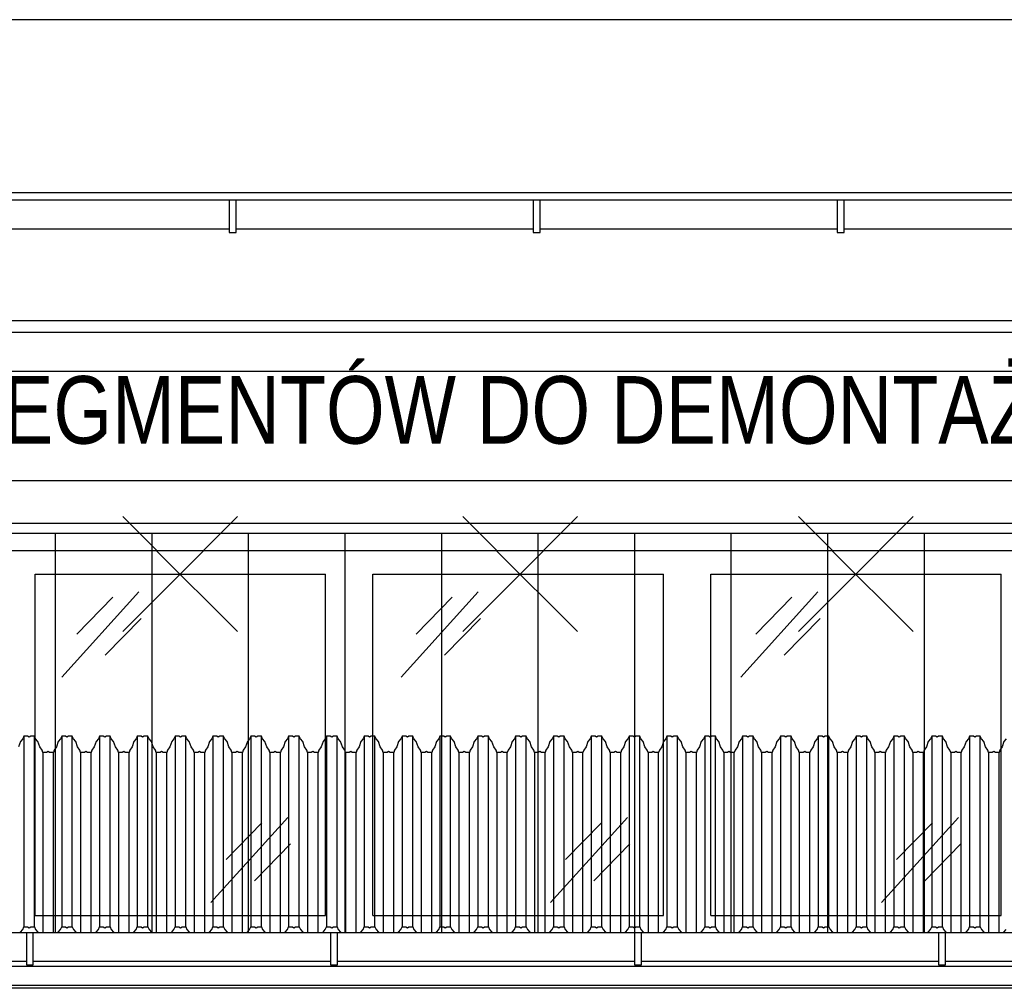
# Model space of a CAD drawing. Header units: millimetres. Extents: x 59331 to 112314, y -16110 to 34390.
# Tile 25 of 198: x 64293 to 64584, y -2169 to -1883. Entities that reach past the tile are written whole.
import ezdxf
from ezdxf import colors
from ezdxf.entities.mleader import LeaderData, LeaderLine
from ezdxf.math import Vec2, Vec3

# ---------------------------------------------------------------- set-up
doc = ezdxf.new("R2010")
doc.units = ezdxf.units.MM
doc.set_wipeout_variables(frame=1)
doc.layers.get('DEFPOINTS').update_dxf_attribs({"lineweight": 9})
for name, color, linetype in [('_HSA_STOLARKA_ZEWNĘTRZNA', 132, 'Continuous'), ('_HSA_WIDOKOWE', 1, 'Continuous'), ('_HSA_WIDOKOWE_CIENKIE', 8, 'Continuous'), ('_HSA_ŚCIANY_CIENKIE', 2, 'Continuous'), ('_HSA_ŚCIANY_DZIAŁOWE', 6, 'Continuous')]:
    doc.layers.add(name, color=color, linetype=linetype)
doc.layers.add('_HSA_WYBURZENIA', color=7, linetype='Continuous', true_color=0xdd0303)
doc.layers.add('_HSA_WYBURZENIA_01', color=7, linetype='Continuous', true_color=0xdd0303)
doc.styles.add('ARIAL_100', font='Arial.ttf', dxfattribs={"width": 0.8, "height": 20})
doc.dimstyles.new('WYM_WEWN_100', dxfattribs={"dimtxt": 20, "dimasz": 2, "dimexe": 10, "dimexo": 0, "dimgap": 4, "dimtad": 1, "dimdec": 1, "dimrnd": 0.1, "dimtxsty": 'ARIAL_100', "dimblk": 'Wym-03', "dimcen": 0, "dimdle": 10, "dimse1": 1, "dimse2": 1, "dimclrt": 256, "dimazin": 2, "dimtfac": 1, "dimtdec": 1, "dimtix": 1, "dimtmove": 2, "dimatfit": 0, "dimfxl": 1, "dimtolj": 1, "dimtzin": 0, "dimarcsym": 0})

# ---------------------------------------------------------------- blocks, each defined once
blk = doc.blocks.new('A$C40757a77')
blk.add_wipeout([(-1786, 115), (-1786, 0), (-1186, 0), (-1186, 115)])
for p, q in [((-1579, 7), (-1579, 108)), ((-1579, 108), (-1493, 108)), ((-1493, 7), (-1493, 108)), ((-1479, 7), (-1479, 108)), ((-1479, 108), (-1393, 108)), ((-1393, 7), (-1393, 108)), ((-1379, 7), (-1379, 108)), ((-1379, 108), (-1293, 108)), ((-1293, 7), (-1293, 108)), ((-1579, 7), (-1493, 7)), ((-1479, 7), (-1393, 7)), ((-1379, 7), (-1293, 7))]:
    blk.add_line(p, q)
at = {"ltscale": 10}
blk.add_lwpolyline([(-1786, 115), (-1186, 115), (-1186, 0), (-1786, 0)], close=True, dxfattribs=at)
at = {"layer": '_HSA_WIDOKOWE_CIENKIE', "color": 9}
for points in [[(-1571.13, 77.51), (-1548.33, 102.73)], [(-1470.63, 77.51), (-1447.83, 102.73)], [(-1370.13, 77.51), (-1347.33, 102.73)], [(-1566.65, 90.23), (-1556.02, 101.14)], [(-1466.15, 90.23), (-1455.52, 101.14)], [(-1365.65, 90.23), (-1355.02, 101.14)], [(-1558.26, 83.99), (-1547.63, 94.9)], [(-1457.76, 83.99), (-1447.13, 94.9)], [(-1357.26, 83.99), (-1346.63, 94.9)], [(-1526.95, 10.79), (-1504.14, 36.01)], [(-1426.45, 10.79), (-1403.64, 36.01)], [(-1328.45, 10.79), (-1305.64, 36.01)], [(-1522.47, 23.51), (-1511.84, 34.42)], [(-1421.97, 23.51), (-1411.34, 34.42)], [(-1323.97, 23.51), (-1313.34, 34.42)], [(-1514.07, 17.27), (-1503.44, 28.18)], [(-1413.57, 17.27), (-1402.94, 28.18)], [(-1315.57, 17.27), (-1304.94, 28.18)]]:
    blk.add_lwpolyline(points, dxfattribs=at)
blk = doc.blocks.new('A$Cd050fd5c')
at = {"transparency": 33554687}
h = blk.add_hatch(dxfattribs=at)
h.set_pattern_fill('ANSI31', color=256, scale=9, angle=45)
h.set_pattern_definition([(90, (-65884.325, 19154.596), (-28.575, 0), [])])
h.paths.add_polyline_path([(-3, -3), (-5398, -3), (-5398, -128), (-3, -128)])
for points in [[(0, 0), (-5401, 0), (-5401, -131), (0, -131)], [(-3, -3), (-5398, -3), (-5398, -128), (-3, -128)]]:
    blk.add_lwpolyline(points, close=True)
blk = doc.blocks.new('*U119')
blk.add_wipeout([(0, 8.5), (0, 0), (10264, 0), (10264, 8.5)])
for p, q in [((10264, 8.5), (0, 8.5)), ((10264, 0), (0, 0))]:
    blk.add_line(p, q)
for points in [[(3879.47, -1), (3881.47, -1), (3881.47, 8.5), (3879.47, 8.5)], [(3969.47, -1), (3971.47, -1), (3971.47, 8.5), (3969.47, 8.5)], [(4059.47, -1), (4061.47, -1), (4061.47, 8.5), (4059.47, 8.5)]]:
    blk.add_wipeout(points)
for points in [[(3879.47, -1), (3881.47, -1), (3881.47, 8.5), (3879.47, 8.5)], [(3969.47, -1), (3971.47, -1), (3971.47, 8.5), (3969.47, 8.5)], [(4059.47, -1), (4061.47, -1), (4061.47, 8.5), (4059.47, 8.5)]]:
    blk.add_lwpolyline(points, close=True)
blk = doc.blocks.new('DASZEK')
at = {"color": 7, "true_color": 0xfffffe, "transparency": 33554687}
blk.add_line((4100.81, 63.41), (4100.81, 7.03), dxfattribs=at)
for points in [[(4150.86, 67.44), (4150.18, 66.6), (4149.65, 65.07), (4148.96, 64.11), (4148.75, 63.41), (4147.64, 63.41), (4147.18, 63.7), (4146.72, 63.41), (4145.61, 63.41), (4145.4, 64.11), (4144.71, 65.07), (4144.18, 66.6), (4143.5, 67.44), (4143.15, 68.18), (4142.04, 68.18), (4141.58, 67.88), (4141.12, 68.18), (4140.01, 68.18), (4139.66, 67.44), (4138.98, 66.6), (4138.45, 65.07), (4137.76, 64.11), (4137.55, 63.41), (4136.44, 63.41), (4135.98, 63.7), (4135.52, 63.41), (4134.41, 63.41), (4134.2, 64.11), (4133.51, 65.07), (4132.98, 66.6), (4132.3, 67.44), (4131.95, 68.18), (4130.84, 68.18), (4130.38, 67.88), (4129.92, 68.18), (4128.81, 68.18), (4128.46, 67.44), (4127.78, 66.6), (4127.25, 65.07), (4126.56, 64.11), (4126.35, 63.41), (4125.24, 63.41), (4124.78, 63.7), (4124.32, 63.41), (4123.21, 63.41), (4123, 64.11), (4122.31, 65.07), (4121.78, 66.6), (4121.1, 67.44), (4120.75, 68.18), (4119.64, 68.18), (4119.18, 67.88), (4118.72, 68.18), (4117.61, 68.18), (4117.26, 67.44), (4116.58, 66.6), (4116.05, 65.07), (4115.36, 64.11), (4115.16, 63.41), (4114.04, 63.41), (4113.58, 63.7), (4113.13, 63.41), (4112.01, 63.41), (4111.8, 64.11), (4111.11, 65.07), (4110.59, 66.6), (4109.91, 67.44), (4109.56, 68.18), (4108.44, 68.18), (4107.98, 67.88), (4107.53, 68.18), (4106.41, 68.18), (4106.06, 67.44), (4105.38, 66.6), (4104.85, 65.07), (4104.16, 64.11), (4103.96, 63.41), (4102.84, 63.41), (4102.39, 63.7), (4101.93, 63.41), (4100.81, 63.41), (4100.61, 64.11), (4099.92, 65.07), (4099.39, 66.6), (4098.71, 67.44), (4098.36, 68.18), (4097.24, 68.18), (4096.79, 67.88), (4096.33, 68.18), (4095.21, 68.18), (4094.86, 67.44), (4094.18, 66.6), (4093.66, 65.07), (4092.97, 64.11), (4092.76, 63.41), (4091.64, 63.41), (4091.19, 63.7), (4090.73, 63.41), (4089.61, 63.41), (4089.41, 64.11), (4088.72, 65.07), (4088.19, 66.6), (4087.51, 67.44), (4087.16, 68.18), (4086.05, 68.18), (4085.59, 67.88), (4085.13, 68.18), (4084.02, 68.18), (4083.67, 67.44), (4082.99, 66.6), (4082.46, 65.07), (4081.77, 64.11), (4081.56, 63.41), (4080.45, 63.41), (4079.99, 63.7), (4079.53, 63.41), (4078.42, 63.41), (4078.21, 64.11), (4077.52, 65.07), (4076.99, 66.6), (4076.31, 67.44), (4075.96, 68.18), (4074.85, 68.18), (4074.39, 67.88), (4073.93, 68.18), (4072.82, 68.18), (4072.47, 67.44), (4071.79, 66.6), (4071.26, 65.07), (4070.57, 64.11), (4070.36, 63.41), (4069.25, 63.41), (4068.79, 63.7), (4068.33, 63.41), (4067.22, 63.41), (4067.01, 64.11), (4066.32, 65.07), (4065.79, 66.6), (4065.11, 67.44), (4064.76, 68.18), (4063.65, 68.18), (4063.19, 67.88), (4062.73, 68.18), (4061.62, 68.18), (4061.27, 67.44), (4060.59, 66.6), (4060.06, 65.07), (4059.37, 64.11), (4059.16, 63.41), (4058.05, 63.41), (4057.59, 63.7), (4057.13, 63.41), (4056.02, 63.41), (4055.81, 64.11), (4055.12, 65.07), (4054.59, 66.6), (4053.91, 67.44), (4053.56, 68.18), (4052.45, 68.18), (4051.99, 67.88), (4051.53, 68.18), (4050.42, 68.18), (4050.07, 67.44), (4049.39, 66.6), (4048.86, 65.07), (4048.17, 64.11), (4047.97, 63.41), (4046.85, 63.41), (4046.39, 63.7), (4045.94, 63.41), (4044.82, 63.41), (4044.61, 64.11), (4043.92, 65.07), (4043.4, 66.6), (4042.72, 67.44), (4042.37, 68.18), (4041.25, 68.18), (4040.79, 67.88), (4040.34, 68.18), (4039.22, 68.18), (4038.87, 67.44), (4038.19, 66.6), (4037.66, 65.07), (4036.97, 64.11), (4036.77, 63.41), (4035.65, 63.41), (4035.2, 63.7), (4034.74, 63.41), (4033.62, 63.41), (4033.42, 64.11), (4032.73, 65.07), (4032.2, 66.6), (4031.52, 67.44), (4031.17, 68.18), (4030.05, 68.18), (4029.6, 67.88), (4029.14, 68.18), (4028.02, 68.18), (4027.67, 67.44), (4026.99, 66.6), (4026.47, 65.07), (4025.78, 64.11), (4025.57, 63.41), (4024.46, 63.41), (4024, 63.7), (4023.54, 63.41), (4022.42, 63.41), (4022.22, 64.11), (4021.53, 65.07), (4021, 66.6), (4020.32, 67.44), (4019.97, 68.18), (4018.86, 68.18), (4018.4, 67.88), (4017.94, 68.18), (4016.83, 68.18), (4016.48, 67.44), (4015.8, 66.6), (4015.27, 65.07), (4014.58, 64.11), (4014.37, 63.41), (4013.26, 63.41), (4012.8, 63.7), (4012.34, 63.41), (4011.23, 63.41), (4011.02, 64.11), (4010.33, 65.07), (4009.8, 66.6), (4009.12, 67.44), (4008.77, 68.18), (4007.66, 68.18), (4007.2, 67.88), (4006.74, 68.18), (4005.63, 68.18), (4005.28, 67.44), (4004.6, 66.6), (4004.07, 65.07), (4003.38, 64.11), (4003.17, 63.41), (4002.06, 63.41), (4001.6, 63.7), (4001.14, 63.41), (4000.03, 63.41), (3999.82, 64.11), (3999.13, 65.07), (3998.6, 66.6), (3997.92, 67.44), (3997.57, 68.18), (3996.46, 68.18), (3996, 67.88), (3995.54, 68.18), (3994.43, 68.18), (3994.08, 67.44), (3993.4, 66.6), (3992.87, 65.07), (3992.18, 64.11), (3991.97, 63.41), (3990.86, 63.41), (3990.4, 63.7), (3989.94, 63.41), (3988.83, 63.41), (3988.62, 64.11), (3987.93, 65.07), (3987.4, 66.6), (3986.72, 67.44), (3986.37, 68.18), (3985.26, 68.18), (3984.8, 67.88), (3984.34, 68.18), (3983.23, 68.18), (3982.88, 67.44), (3982.2, 66.6), (3981.67, 65.07), (3980.98, 64.11), (3980.78, 63.41), (3979.66, 63.41), (3979.2, 63.7), (3978.75, 63.41), (3977.63, 63.41), (3977.42, 64.11), (3976.73, 65.07), (3976.21, 66.6), (3975.53, 67.44), (3975.18, 68.18), (3974.06, 68.18), (3973.6, 67.88), (3973.15, 68.18), (3972.03, 68.18), (3971.68, 67.44), (3971, 66.6), (3970.47, 65.07), (3969.78, 64.11), (3969.58, 63.41), (3968.46, 63.41), (3968.01, 63.7), (3967.55, 63.41), (3966.43, 63.41), (3966.23, 64.11), (3965.54, 65.07), (3965.01, 66.6), (3964.33, 67.44), (3963.98, 68.18), (3962.86, 68.18), (3962.41, 67.88), (3961.95, 68.18), (3960.83, 68.18), (3960.48, 67.44), (3959.8, 66.6), (3959.28, 65.07), (3958.59, 64.11), (3958.38, 63.41), (3957.27, 63.41), (3956.81, 63.7), (3956.35, 63.41), (3955.23, 63.41), (3955.03, 64.11), (3954.34, 65.07), (3953.81, 66.6), (3953.13, 67.44), (3952.78, 68.18), (3951.67, 68.18), (3951.21, 67.88), (3950.75, 68.18), (3949.64, 68.18), (3949.29, 67.44), (3948.61, 66.6), (3948.08, 65.07), (3947.39, 64.11), (3947.18, 63.41), (3946.07, 63.41), (3945.61, 63.7), (3945.15, 63.41), (3944.04, 63.41), (3943.83, 64.11), (3943.14, 65.07), (3942.61, 66.6), (3941.93, 67.44), (3941.58, 68.18), (3940.47, 68.18), (3940.01, 67.88), (3939.55, 68.18), (3938.44, 68.18), (3938.09, 67.44), (3937.41, 66.6), (3936.88, 65.07), (3936.19, 64.11), (3935.98, 63.41), (3934.87, 63.41), (3934.41, 63.7), (3933.95, 63.41), (3932.84, 63.41), (3932.63, 64.11), (3931.94, 65.07), (3931.41, 66.6), (3930.73, 67.44), (3930.38, 68.18), (3929.27, 68.18), (3928.81, 67.88), (3928.35, 68.18), (3927.24, 68.18), (3926.89, 67.44), (3926.21, 66.6), (3925.68, 65.07), (3924.99, 64.11), (3924.78, 63.41), (3923.67, 63.41), (3923.21, 63.7), (3922.75, 63.41), (3921.64, 63.41), (3921.43, 64.11), (3920.74, 65.07), (3920.21, 66.6), (3919.53, 67.44), (3919.18, 68.18), (3918.07, 68.18), (3917.61, 67.88), (3917.15, 68.18), (3916.04, 68.18), (3915.69, 67.44), (3915.01, 66.6), (3914.48, 65.07), (3913.79, 64.11), (3913.59, 63.41), (3912.47, 63.41), (3912.01, 63.7), (3911.56, 63.41), (3910.44, 63.41), (3910.23, 64.11), (3909.54, 65.07), (3909.02, 66.6), (3908.34, 67.44), (3907.99, 68.18), (3906.87, 68.18), (3906.41, 67.88), (3905.96, 68.18), (3904.84, 68.18), (3904.49, 67.44), (3903.81, 66.6), (3903.28, 65.07), (3902.59, 64.11), (3902.39, 63.41), (3901.27, 63.41), (3900.82, 63.7), (3900.36, 63.41), (3899.24, 63.41), (3899.04, 64.11), (3898.35, 65.07), (3897.82, 66.6), (3897.14, 67.44), (3896.79, 68.18), (3895.67, 68.18), (3895.22, 67.88), (3894.76, 68.18), (3893.64, 68.18), (3893.29, 67.44), (3892.61, 66.6), (3892.09, 65.07), (3891.4, 64.11), (3891.19, 63.41), (3890.08, 63.41), (3889.62, 63.7), (3889.16, 63.41), (3888.04, 63.41), (3887.84, 64.11), (3887.15, 65.07), (3886.62, 66.6), (3885.94, 67.44), (3885.59, 68.18), (3884.48, 68.18), (3884.02, 67.88), (3883.56, 68.18), (3882.45, 68.18), (3882.1, 67.44), (3881.42, 66.6), (3880.89, 65.07), (3880.2, 64.11), (3879.99, 63.41), (3878.88, 63.41), (3878.42, 63.7), (3877.96, 63.41), (3876.85, 63.41), (3876.64, 64.11), (3875.95, 65.07), (3875.42, 66.6), (3874.74, 67.44), (3874.39, 68.18), (3873.28, 68.18), (3872.82, 67.88), (3872.36, 68.18), (3871.25, 68.18), (3870.9, 67.44), (3870.22, 66.6), (3869.69, 65.07), (3869, 64.11), (3868.79, 63.41), (3867.68, 63.41), (3867.22, 63.7), (3866.76, 63.41), (3865.65, 63.41), (3865.44, 64.11), (3864.75, 65.07), (3864.22, 66.6), (3863.54, 67.44), (3863.19, 68.18), (3862.08, 68.18), (3861.62, 67.88), (3861.16, 68.18), (3860.05, 68.18), (3859.7, 67.44), (3859.02, 66.6), (3858.49, 65.07)], [(3858.49, 8.69), (3859.02, 10.22), (3859.7, 11.06), (3860.05, 11.8), (3861.16, 11.8), (3861.62, 11.5), (3862.08, 11.8), (3863.19, 11.8), (3863.54, 11.06), (3864.22, 10.22), (3864.75, 8.69), (3865.44, 7.73), (3865.65, 7.03), (3866.76, 7.03), (3867.22, 7.32), (3867.68, 7.03), (3868.79, 7.03), (3869, 7.73), (3869.69, 8.69), (3870.22, 10.22), (3870.9, 11.06), (3871.25, 11.8), (3872.36, 11.8), (3872.82, 11.5), (3873.28, 11.8), (3874.39, 11.8), (3874.74, 11.06), (3875.42, 10.22), (3875.95, 8.69), (3876.64, 7.73), (3876.85, 7.03), (3877.96, 7.03), (3878.42, 7.32), (3878.88, 7.03), (3879.99, 7.03), (3880.2, 7.73), (3880.89, 8.69), (3881.42, 10.22), (3882.1, 11.06), (3882.45, 11.8), (3883.56, 11.8), (3884.02, 11.5), (3884.48, 11.8), (3885.59, 11.8), (3885.94, 11.06), (3886.62, 10.22), (3887.15, 8.69), (3887.84, 7.73), (3888.04, 7.03), (3889.16, 7.03), (3889.62, 7.32), (3890.08, 7.03), (3891.19, 7.03), (3891.4, 7.73), (3892.09, 8.69), (3892.61, 10.22), (3893.29, 11.06), (3893.64, 11.8), (3894.76, 11.8), (3895.22, 11.5), (3895.67, 11.8), (3896.79, 11.8), (3897.14, 11.06), (3897.82, 10.22), (3898.35, 8.69), (3899.04, 7.73), (3899.24, 7.03), (3900.36, 7.03), (3900.82, 7.32), (3901.27, 7.03), (3902.39, 7.03), (3902.59, 7.73), (3903.28, 8.69), (3903.81, 10.22), (3904.49, 11.06), (3904.84, 11.8), (3905.96, 11.8), (3906.41, 11.5), (3906.87, 11.8), (3907.99, 11.8), (3908.34, 11.06), (3909.02, 10.22), (3909.54, 8.69), (3910.23, 7.73), (3910.44, 7.03), (3911.56, 7.03), (3912.01, 7.32), (3912.47, 7.03), (3913.59, 7.03), (3913.79, 7.73), (3914.48, 8.69), (3915.01, 10.22), (3915.69, 11.06), (3916.04, 11.8), (3917.15, 11.8), (3917.61, 11.5), (3918.07, 11.8), (3919.18, 11.8), (3919.53, 11.06), (3920.21, 10.22), (3920.74, 8.69), (3921.43, 7.73), (3921.64, 7.03), (3922.75, 7.03), (3923.21, 7.32), (3923.67, 7.03), (3924.78, 7.03), (3924.99, 7.73), (3925.68, 8.69), (3926.21, 10.22), (3926.89, 11.06), (3927.24, 11.8), (3928.35, 11.8), (3928.81, 11.5), (3929.27, 11.8), (3930.38, 11.8), (3930.73, 11.06), (3931.41, 10.22), (3931.94, 8.69), (3932.63, 7.73), (3932.84, 7.03), (3933.95, 7.03), (3934.41, 7.32), (3934.87, 7.03), (3935.98, 7.03), (3936.19, 7.73), (3936.88, 8.69), (3937.41, 10.22), (3938.09, 11.06), (3938.44, 11.8), (3939.55, 11.8), (3940.01, 11.5), (3940.47, 11.8), (3941.58, 11.8), (3941.93, 11.06), (3942.61, 10.22), (3943.14, 8.69), (3943.83, 7.73), (3944.04, 7.03), (3945.15, 7.03), (3945.61, 7.32), (3946.07, 7.03), (3947.18, 7.03), (3947.39, 7.73), (3948.08, 8.69), (3948.61, 10.22), (3949.29, 11.06), (3949.64, 11.8), (3950.75, 11.8), (3951.21, 11.5), (3951.67, 11.8), (3952.78, 11.8), (3953.13, 11.06), (3953.81, 10.22), (3954.34, 8.69), (3955.03, 7.73), (3955.23, 7.03), (3956.35, 7.03), (3956.81, 7.32), (3957.27, 7.03), (3958.38, 7.03), (3958.59, 7.73), (3959.28, 8.69), (3959.8, 10.22), (3960.48, 11.06), (3960.83, 11.8), (3961.95, 11.8), (3962.41, 11.5), (3962.86, 11.8), (3963.98, 11.8), (3964.33, 11.06), (3965.01, 10.22), (3965.54, 8.69), (3966.23, 7.73), (3966.43, 7.03), (3967.55, 7.03), (3968.01, 7.32), (3968.46, 7.03), (3969.58, 7.03), (3969.78, 7.73), (3970.47, 8.69), (3971, 10.22), (3971.68, 11.06), (3972.03, 11.8), (3973.15, 11.8), (3973.6, 11.5), (3974.06, 11.8), (3975.18, 11.8), (3975.53, 11.06), (3976.21, 10.22), (3976.73, 8.69), (3977.42, 7.73), (3977.63, 7.03), (3978.75, 7.03), (3979.2, 7.32), (3979.66, 7.03), (3980.78, 7.03), (3980.98, 7.73), (3981.67, 8.69), (3982.2, 10.22), (3982.88, 11.06), (3983.23, 11.8), (3984.34, 11.8), (3984.8, 11.5), (3985.26, 11.8), (3986.37, 11.8), (3986.72, 11.06), (3987.4, 10.22), (3987.93, 8.69), (3988.62, 7.73), (3988.83, 7.03), (3989.94, 7.03), (3990.4, 7.32), (3990.86, 7.03), (3991.97, 7.03), (3992.18, 7.73), (3992.87, 8.69), (3993.4, 10.22), (3994.08, 11.06), (3994.43, 11.8), (3995.54, 11.8), (3996, 11.5), (3996.46, 11.8), (3997.57, 11.8), (3997.92, 11.06), (3998.6, 10.22), (3999.13, 8.69), (3999.82, 7.73), (4000.03, 7.03), (4001.14, 7.03), (4001.6, 7.32), (4002.06, 7.03), (4003.17, 7.03), (4003.38, 7.73), (4004.07, 8.69), (4004.6, 10.22), (4005.28, 11.06), (4005.63, 11.8), (4006.74, 11.8), (4007.2, 11.5), (4007.66, 11.8), (4008.77, 11.8), (4009.12, 11.06), (4009.8, 10.22), (4010.33, 8.69), (4011.02, 7.73), (4011.23, 7.03), (4012.34, 7.03), (4012.8, 7.32), (4013.26, 7.03), (4014.37, 7.03), (4014.58, 7.73), (4015.27, 8.69), (4015.8, 10.22), (4016.48, 11.06), (4016.83, 11.8), (4017.94, 11.8), (4018.4, 11.5), (4018.86, 11.8), (4019.97, 11.8), (4020.32, 11.06), (4021, 10.22), (4021.53, 8.69), (4022.22, 7.73), (4022.42, 7.03), (4023.54, 7.03), (4024, 7.32), (4024.46, 7.03), (4025.57, 7.03), (4025.78, 7.73), (4026.47, 8.69), (4026.99, 10.22), (4027.67, 11.06), (4028.02, 11.8), (4029.14, 11.8), (4029.6, 11.5), (4030.05, 11.8), (4031.17, 11.8), (4031.52, 11.06), (4032.2, 10.22), (4032.73, 8.69), (4033.42, 7.73), (4033.62, 7.03), (4034.74, 7.03), (4035.2, 7.32), (4035.65, 7.03), (4036.77, 7.03), (4036.97, 7.73), (4037.66, 8.69), (4038.19, 10.22), (4038.87, 11.06), (4039.22, 11.8), (4040.34, 11.8), (4040.79, 11.5), (4041.25, 11.8), (4042.37, 11.8), (4042.72, 11.06), (4043.4, 10.22), (4043.92, 8.69), (4044.61, 7.73), (4044.82, 7.03), (4045.94, 7.03), (4046.39, 7.32), (4046.85, 7.03), (4047.97, 7.03), (4048.17, 7.73), (4048.86, 8.69), (4049.39, 10.22), (4050.07, 11.06), (4050.42, 11.8), (4051.53, 11.8), (4051.99, 11.5), (4052.45, 11.8), (4053.56, 11.8), (4053.91, 11.06), (4054.59, 10.22), (4055.12, 8.69), (4055.81, 7.73), (4056.02, 7.03), (4057.13, 7.03), (4057.59, 7.32), (4058.05, 7.03), (4059.16, 7.03), (4059.37, 7.73), (4060.06, 8.69), (4060.59, 10.22), (4061.27, 11.06), (4061.62, 11.8), (4062.73, 11.8), (4063.19, 11.5), (4063.65, 11.8), (4064.76, 11.8), (4065.11, 11.06), (4065.79, 10.22), (4066.32, 8.69), (4067.01, 7.73), (4067.22, 7.03), (4068.33, 7.03), (4068.79, 7.32), (4069.25, 7.03), (4070.36, 7.03), (4070.57, 7.73), (4071.26, 8.69), (4071.79, 10.22), (4072.47, 11.06), (4072.82, 11.8), (4073.93, 11.8), (4074.39, 11.5), (4074.85, 11.8), (4075.96, 11.8), (4076.31, 11.06), (4076.99, 10.22), (4077.52, 8.69), (4078.21, 7.73), (4078.42, 7.03), (4079.53, 7.03), (4079.99, 7.32), (4080.45, 7.03), (4081.56, 7.03), (4081.77, 7.73), (4082.46, 8.69), (4082.99, 10.22), (4083.67, 11.06), (4084.02, 11.8), (4085.13, 11.8), (4085.59, 11.5), (4086.05, 11.8), (4087.16, 11.8), (4087.51, 11.06), (4088.19, 10.22), (4088.72, 8.69), (4089.41, 7.73), (4089.61, 7.03), (4090.73, 7.03), (4091.19, 7.32), (4091.64, 7.03), (4092.76, 7.03), (4092.97, 7.73), (4093.66, 8.69), (4094.18, 10.22), (4094.86, 11.06), (4095.21, 11.8), (4096.33, 11.8), (4096.79, 11.5), (4097.24, 11.8), (4098.36, 11.8), (4098.71, 11.06), (4099.39, 10.22), (4099.92, 8.69), (4100.61, 7.73), (4100.81, 7.03), (4101.93, 7.03), (4102.39, 7.32), (4102.84, 7.03), (4103.96, 7.03), (4104.16, 7.73), (4104.85, 8.69), (4105.38, 10.22), (4106.06, 11.06), (4106.41, 11.8), (4107.53, 11.8), (4107.98, 11.5), (4108.44, 11.8), (4109.56, 11.8), (4109.91, 11.06), (4110.59, 10.22), (4111.11, 8.69), (4111.8, 7.73), (4112.01, 7.03), (4113.13, 7.03), (4113.58, 7.32), (4114.04, 7.03), (4115.16, 7.03), (4115.36, 7.73), (4116.05, 8.69), (4116.58, 10.22), (4117.26, 11.06), (4117.61, 11.8), (4118.72, 11.8), (4119.18, 11.5), (4119.64, 11.8), (4120.75, 11.8), (4121.1, 11.06), (4121.78, 10.22), (4122.31, 8.69), (4123, 7.73), (4123.21, 7.03), (4124.32, 7.03), (4124.78, 7.32), (4125.24, 7.03), (4126.35, 7.03), (4126.56, 7.73), (4127.25, 8.69), (4127.78, 10.22), (4128.46, 11.06), (4128.81, 11.8), (4129.92, 11.8), (4130.38, 11.5), (4130.84, 11.8), (4131.95, 11.8), (4132.3, 11.06), (4132.98, 10.22), (4133.51, 8.69), (4134.2, 7.73), (4134.41, 7.03), (4135.52, 7.03), (4135.98, 7.32), (4136.44, 7.03), (4137.55, 7.03), (4137.76, 7.73), (4138.45, 8.69), (4138.98, 10.22), (4139.66, 11.06), (4140.01, 11.8), (4141.12, 11.8), (4141.58, 11.5), (4142.04, 11.8), (4143.15, 11.8), (4143.5, 11.06), (4144.18, 10.22), (4144.71, 8.69), (4145.4, 7.73), (4145.61, 7.03), (4146.72, 7.03), (4147.18, 7.32), (4147.64, 7.03), (4148.75, 7.03), (4148.96, 7.73), (4149.65, 8.69), (4150.18, 10.22), (4150.86, 11.06)]]:
    blk.add_lwpolyline(points)
at = {"layer": '_HSA_WIDOKOWE_CIENKIE'}
for p, q in [((3860.05, 68.18), (3860.05, 11.8)), ((3863.19, 11.8), (3863.19, 68.18)), ((3871.25, 68.18), (3871.25, 11.8)), ((3874.39, 11.8), (3874.39, 68.18)), ((3882.45, 68.18), (3882.45, 11.8)), ((3885.59, 11.8), (3885.59, 68.18)), ((3893.64, 68.18), (3893.64, 11.8)), ((3896.79, 11.8), (3896.79, 68.18)), ((3904.84, 68.18), (3904.84, 11.8)), ((3907.99, 11.8), (3907.99, 68.18)), ((3916.04, 68.18), (3916.04, 11.8)), ((3919.18, 11.8), (3919.18, 68.18)), ((3927.24, 68.18), (3927.24, 11.8)), ((3930.38, 11.8), (3930.38, 68.18)), ((3938.44, 68.18), (3938.44, 11.8)), ((3941.58, 11.8), (3941.58, 68.18)), ((3949.64, 68.18), (3949.64, 11.8)), ((3952.78, 11.8), (3952.78, 68.18)), ((3960.83, 68.18), (3960.83, 11.8)), ((3963.98, 11.8), (3963.98, 68.18)), ((3972.03, 68.18), (3972.03, 11.8)), ((3975.18, 11.8), (3975.18, 68.18)), ((3983.23, 68.18), (3983.23, 11.8)), ((3986.37, 11.8), (3986.37, 68.18)), ((3994.43, 68.18), (3994.43, 11.8)), ((3997.57, 11.8), (3997.57, 68.18)), ((4005.63, 68.18), (4005.63, 11.8)), ((4008.77, 11.8), (4008.77, 68.18)), ((4016.83, 68.18), (4016.83, 11.8)), ((4019.97, 11.8), (4019.97, 68.18)), ((4028.02, 68.18), (4028.02, 11.8)), ((4031.17, 11.8), (4031.17, 68.18)), ((4039.22, 68.18), (4039.22, 11.8)), ((4042.37, 11.8), (4042.37, 68.18)), ((4050.42, 68.18), (4050.42, 11.8)), ((4053.56, 11.8), (4053.56, 68.18)), ((4061.62, 68.18), (4061.62, 11.8)), ((4064.76, 11.8), (4064.76, 68.18)), ((4072.82, 68.18), (4072.82, 11.8)), ((4075.96, 11.8), (4075.96, 68.18)), ((4084.02, 68.18), (4084.02, 11.8)), ((4087.16, 11.8), (4087.16, 68.18)), ((4095.21, 68.18), (4095.21, 11.8)), ((4098.36, 11.8), (4098.36, 68.18)), ((4106.41, 68.18), (4106.41, 11.8)), ((4109.56, 11.8), (4109.56, 68.18)), ((4117.61, 68.18), (4117.61, 11.8)), ((4120.75, 11.8), (4120.75, 68.18)), ((4128.81, 68.18), (4128.81, 11.8)), ((4131.95, 11.8), (4131.95, 68.18)), ((4140.01, 68.18), (4140.01, 11.8)), ((4143.15, 11.8), (4143.15, 68.18)), ((3865.65, 63.41), (3865.65, 7.03)), ((3868.79, 7.03), (3868.79, 63.41)), ((3876.85, 63.41), (3876.85, 7.03)), ((3879.99, 7.03), (3879.99, 63.41)), ((3888.04, 63.41), (3888.04, 7.03)), ((3891.19, 7.03), (3891.19, 63.41)), ((3899.24, 63.41), (3899.24, 7.03)), ((3902.39, 7.03), (3902.39, 63.41)), ((3910.44, 63.41), (3910.44, 7.03)), ((3913.59, 7.03), (3913.59, 63.41)), ((3921.64, 63.41), (3921.64, 7.03)), ((3924.78, 7.03), (3924.78, 63.41)), ((3932.84, 63.41), (3932.84, 7.03)), ((3935.98, 7.03), (3935.98, 63.41)), ((3944.04, 63.41), (3944.04, 7.03)), ((3947.18, 7.03), (3947.18, 63.41)), ((3955.23, 63.41), (3955.23, 7.03)), ((3958.38, 7.03), (3958.38, 63.41)), ((3966.43, 63.41), (3966.43, 7.03)), ((3969.58, 7.03), (3969.58, 63.41)), ((3977.63, 63.41), (3977.63, 7.03)), ((3980.78, 7.03), (3980.78, 63.41)), ((3988.83, 63.41), (3988.83, 7.03)), ((3991.97, 7.03), (3991.97, 63.41)), ((4000.03, 63.41), (4000.03, 7.03)), ((4003.17, 7.03), (4003.17, 63.41)), ((4011.23, 63.41), (4011.23, 7.03)), ((4014.37, 7.03), (4014.37, 63.41)), ((4022.42, 63.41), (4022.42, 7.03)), ((4025.57, 7.03), (4025.57, 63.41)), ((4033.62, 63.41), (4033.62, 7.03)), ((4036.77, 7.03), (4036.77, 63.41)), ((4044.82, 63.41), (4044.82, 7.03)), ((4047.97, 7.03), (4047.97, 63.41)), ((4056.02, 63.41), (4056.02, 7.03)), ((4059.16, 7.03), (4059.16, 63.41)), ((4067.22, 63.41), (4067.22, 7.03)), ((4070.36, 7.03), (4070.36, 63.41)), ((4078.42, 63.41), (4078.42, 7.03)), ((4081.56, 7.03), (4081.56, 63.41)), ((4089.61, 63.41), (4089.61, 7.03)), ((4092.76, 7.03), (4092.76, 63.41)), ((4100.81, 63.41), (4100.81, 7.03)), ((4103.96, 7.03), (4103.96, 63.41)), ((4112.01, 63.41), (4112.01, 7.03)), ((4115.16, 7.03), (4115.16, 63.41)), ((4123.21, 63.41), (4123.21, 7.03)), ((4126.35, 7.03), (4126.35, 63.41)), ((4134.41, 63.41), (4134.41, 7.03)), ((4137.55, 7.03), (4137.55, 63.41)), ((4145.61, 63.41), (4145.61, 7.03)), ((4148.75, 7.03), (4148.75, 63.41))]:
    blk.add_line(p, q, dxfattribs=at)
blk = doc.blocks.new('*U345')
blk.add_wipeout([(0, 8.5), (0, 0), (10234, 0), (10234, 8.5)])
for p, q in [((10234, 8.5), (0, 8.5)), ((10234, 0), (0, 0))]:
    blk.add_line(p, q)
for points in [[(3789.47, -1), (3791.47, -1), (3791.47, 8.5), (3789.47, 8.5)], [(3879.47, -1), (3881.47, -1), (3881.47, 8.5), (3879.47, 8.5)], [(3969.47, -1), (3971.47, -1), (3971.47, 8.5), (3969.47, 8.5)], [(4059.47, -1), (4061.47, -1), (4061.47, 8.5), (4059.47, 8.5)]]:
    blk.add_wipeout(points)
for points in [[(3789.47, -1), (3791.47, -1), (3791.47, 8.5), (3789.47, 8.5)], [(3879.47, -1), (3881.47, -1), (3881.47, 8.5), (3879.47, 8.5)], [(3969.47, -1), (3971.47, -1), (3971.47, 8.5), (3969.47, 8.5)], [(4059.47, -1), (4061.47, -1), (4061.47, 8.5), (4059.47, 8.5)]]:
    blk.add_lwpolyline(points, close=True)
blk = doc.blocks.new('Wym-03')
for p, q in [((0, 4), (0, -4)), ((-4, 0), (4, 0))]:
    blk.add_line(p, q)
blk.add_lwpolyline([(-2.83, -2.83, 0.8, 0.8, 0), (2.83, 2.83, 0.05, 0.05, 0)], format="xyseb")
blk = doc.blocks.new('*D414')
at = {"layer": '_HSA_WYBURZENIA_01', "color": 0, "lineweight": -2, "transparency": 16777216}
blk.add_line((64092.33, -2018.93), (64688.33, -2018.93), dxfattribs=at)
at = {"layer": 'DEFPOINTS', "color": 0, "transparency": 16777216}
for p in [(64690.33, -2018.93), (64090.33, -2039.69), (64690.33, -2039.69)]:
    blk.add_point(p, dxfattribs=at)
at = {"layer": '_HSA_WYBURZENIA_01', "color": 0, "lineweight": -2, "transparency": 16777216, "xscale": 2, "yscale": 2, "zscale": 2, "rotation": 180}
blk.add_blockref('Wym-03', (64090.33, -2018.93), dxfattribs=at)
at = {"layer": '_HSA_WYBURZENIA_01', "color": 0, "lineweight": -2, "transparency": 16777216, "xscale": 2, "yscale": 2, "zscale": 2}
blk.add_blockref('Wym-03', (64690.33, -2018.93), dxfattribs=at)
blk = doc.blocks.new('_DotSmall')
at = {"color": 0, "linetype": 'ByBlock', "const_width": 0.5}
blk.add_lwpolyline([(-0.0625, 0, 1), (0.0625, 0, 1)], format="xyb", close=True, dxfattribs=at)
blk = doc.blocks.new('A$C6782ac1e')
at = {"linetype": 'Continuous', "ltscale": 400}
for p, q in [((-12.24, 20.65), (12.24, -20.65)), ((20.65, 12.24), (-20.65, -12.24))]:
    blk.add_line(p, q, dxfattribs=at)

msp = doc.modelspace()

# ---------------------------------------------------------------- linework, layer by layer
at = {"layer": '_HSA_WIDOKOWE_CIENKIE', "ltscale": 10}
msp.add_line((70765.83, -1882.61), (60475.33, -1882.61), dxfattribs=at)
at = {"layer": '_HSA_WIDOKOWE_CIENKIE'}
for p, q in [((70739.33, -2168.4), (60505.33, -2168.4)), ((70739.33, -2169.25), (60505.33, -2169.25))]:
    msp.add_line(p, q, dxfattribs=at)
at = {"layer": '_HSA_ŚCIANY_CIENKIE', "ltscale": 10}
for p, q in [((70739.33, -1933.82), (60475.33, -1933.82)), ((70739.33, -1971.69), (60475.33, -1971.69))]:
    msp.add_line(p, q, dxfattribs=at)
at = {"layer": '_HSA_ŚCIANY_DZIAŁOWE', "ltscale": 10}
for p, q in [((70739.33, -1975.14), (60475.33, -1975.14)), ((70739.33, -1986.69), (60475.33, -1986.69))]:
    msp.add_line(p, q, dxfattribs=at)

# ---------------------------------------------------------------- block references
at = {"layer": '_HSA_STOLARKA_ZEWNĘTRZNA', "ltscale": 10}
msp.add_blockref('A$C40757a77', (65876.33, -2154.69), dxfattribs=at)
at = {"layer": '_HSA_WIDOKOWE'}
msp.add_blockref('*U119', (60475.33, -1944.56), dxfattribs=at)

# ---------------------------------------------------------------- leaders
at = {"layer": '_HSA_WYBURZENIA_01'}
ml = msp.add_multileader_mtext('Standard', dxfattribs=at)
ml.set_content('\\pxt5;OKNO Z 6 SEGMENTÓW DO DEMONTAŻU', color=256, style='ARIAL_100')
ml.set_leader_properties()
ml.set_arrow_properties(name='DOTSMALL')
ml.build(insert=Vec2(0, 0))
ml.multileader.update_dxf_attribs({"dogleg_length": 10, "arrow_head_size": 25})
ctx = ml.context
ctx.base_point, ctx.char_height, ctx.arrow_head_size, ctx.plane_origin = Vec3(64163.22, -1998.25), 20, 25, Vec3(64747.74, -2819.17)
ctx.text_align_type = 2
notes = []
notes.append((ctx, [(1, (1, 1, 0), (64627.42, -1998.25), (-1, 0), 16.03, [(2, [(64637.51, -2018.93)], 0, [])])]))
ctx.mtext.insert, ctx.mtext.rotation, ctx.mtext.width, ctx.mtext.defined_height, ctx.mtext.alignment, ctx.mtext.line_spacing_factor = Vec3(64609.39, -1988.08), -6.283185, 531.3143, 47.86, 3, 0.8
for ctx, leaders in notes:
    for number, flags, end, landing, length, lines in leaders:
        leader = LeaderData()
        leader.index, (leader.has_last_leader_line, leader.has_dogleg_vector, leader.attachment_direction) = number, flags
        leader.last_leader_point, leader.dogleg_vector, leader.dogleg_length = Vec3(end), Vec3(landing), length
        for number, points, colour, breaks in lines:
            line = LeaderLine()
            line.index, line.vertices, line.color, line.breaks = number, Vec3.list(points), colors.encode_raw_color(colour), breaks
            leader.lines.append(line)
        ctx.leaders.append(leader)

# ---------------------------------------------------------------- next in the draw order: block references
at = {"layer": '_HSA_WIDOKOWE', "ltscale": 10}
msp.add_blockref('DASZEK', (60433.95, -2162.86), dxfattribs=at)
at = {"layer": '_HSA_WIDOKOWE_CIENKIE'}
msp.add_blockref('A$Cd050fd5c', (65898.33, -2031.69), dxfattribs=at)
at = {"layer": '_HSA_WYBURZENIA', "rotation": 14.34042781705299}
for p in [(64340.28, -2046.64), (64440.95, -2046.64), (64540.28, -2046.64)]:
    msp.add_blockref('A$C6782ac1e', p, dxfattribs=at)

# ---------------------------------------------------------------- next in the draw order: dimensions: what is measured, and where the dimension line sits
at = {"layer": '_HSA_WYBURZENIA_01'}
dim = msp.add_aligned_dim(p1=(64090.33, -2039.69), p2=(64690.33, -2039.69), distance=20.75, text=' ', dimstyle='WYM_WEWN_100', dxfattribs=at)
dim.commit()
dim.dimension.update_dxf_attribs({"geometry": '*D414', "text_midpoint": (64390.33, -2018.93)})

# ---------------------------------------------------------------- next in the draw order: block references
at = {"layer": '_HSA_WIDOKOWE'}
msp.add_blockref('*U345', (60505.33, -2161.31), dxfattribs=at)

doc.saveas('drawing.dxf')
